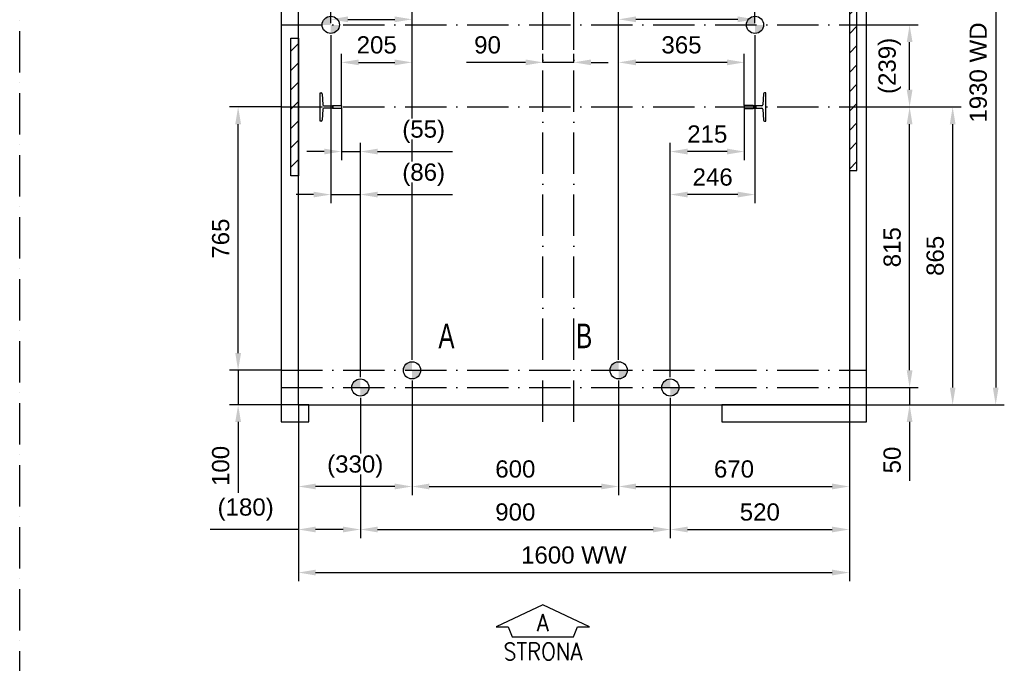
# Model space of a CAD drawing. Header units: millimetres. Extents: x 0 to 16885, y 0 to 7425.
# Tile 3 of 7: x 3781 to 6641, y 3216 to 5086. Entities that reach past the tile are written whole.
import ezdxf
from ezdxf.enums import TextEntityAlignment as Align

# ---------------------------------------------------------------- set-up
doc = ezdxf.new("R2010")
doc.units = ezdxf.units.MM
doc.header["$LTSCALE"] = 10
doc.header["$PDSIZE"] = -3
doc.linetypes.add('ACAD_ISO10W100', pattern=[18, 12, -3, 0, -3])
for name, color, linetype in [('CONT_25', 1, 'Continuous'), ('CONT_35', 2, 'Continuous'), ('CONT_70', 4, 'Continuous'), ('DASHD_25', 1, 'ACAD_ISO10W100'), ('DIM_35', 7, 'Continuous'), ('Guiderails', 30, 'Continuous'), ('HATCH_35', 2, 'Continuous'), ('TEXT_35', 2, 'Continuous')]:
    doc.layers.add(name, color=color, linetype=linetype)
doc.styles.add('Arial', font='arial.ttf')
doc.styles.add('ROMANS', font='romans.shx', dxfattribs={"width": 0.9})
doc.styles.add('Text0.7_Arial', font='arial.ttf', dxfattribs={"width": 0.7})
doc.dimstyles.new('KONE_mm', dxfattribs={"dimscale": 25, "dimtxt": 2, "dimasz": 2, "dimexe": 1, "dimexo": 0, "dimgap": 1, "dimtad": 1, "dimdec": 0, "dimrnd": 0.01, "dimzin": 0, "dimdsep": 46, "dimtxsty": 'Arial', "dimsah": 1, "dimcen": 0, "dimclrd": 256, "dimclre": 256, "dimclrt": 256, "dimadec": 1, "dimazin": 2, "dimtfac": 1, "dimtdec": 0, "dimtmove": 0, "dimatfit": 3, "dimfxl": 1, "dimtolj": 1, "dimtzin": 0, "dimarcsym": 0})

# ---------------------------------------------------------------- blocks, each defined once
blk = doc.blocks.new('*U748')
at = {"layer": 'Guiderails'}
for p, q in [((-647, 41.2), (-644, 41.2)), ((-647, -41.2), (-647, 41.2)), ((-641, 38.4), (-639, 6.3)), ((641, 38.4), (639, 6.3)), ((647, 41.2), (644, 41.2)), ((647, -41.2), (647, 41.2)), ((-636, 3.5), (-611.4, 3.5)), ((-611.4, 3.5), (-610.4, 4.5)), ((-610.4, 4.5), (-586, 4.5)), ((-586, 4.5), (-585, 3.5)), ((-585, 3.5), (-585, -3.5)), ((586, 4.5), (585, 3.5)), ((585, 3.5), (585, -3.5)), ((610.4, 4.5), (586, 4.5)), ((611.4, 3.5), (610.4, 4.5)), ((636, 3.5), (611.4, 3.5)), ((-639, -6.3), (-641, -38.4)), ((-611.4, -3.5), (-636, -3.5)), ((-610.4, -4.5), (-611.4, -3.5)), ((-586, -4.5), (-610.4, -4.5)), ((-585, -3.5), (-586, -4.5)), ((585, -3.5), (586, -4.5)), ((586, -4.5), (610.4, -4.5)), ((610.4, -4.5), (611.4, -3.5)), ((611.4, -3.5), (636, -3.5)), ((639, -6.3), (641, -38.4)), ((-644, -41.2), (-647, -41.2)), ((644, -41.2), (647, -41.2))]:
    blk.add_line(p, q, dxfattribs=at)
for centre, start, end in [((-644, 38.2), 3.5627, 90), ((644, 38.2), 90, 176.4373), ((-636, 6.5), 183.5627, 270), ((636, 6.5), 270, 356.4373), ((-636, -6.5), 90, 176.4373), ((636, -6.5), 3.5627, 90), ((-644, -38.2), 270, 356.4373), ((644, -38.2), 183.5627, 270)]:
    blk.add_arc(centre, 3, start, end, dxfattribs=at)
blk = doc.blocks.new('CheckDot')
at = {"layer": 'CONT_25'}
h = blk.add_hatch(color=256, dxfattribs=at)
edge = h.paths.add_edge_path()
edge.add_arc((0, 0), 1, -90, 0, ccw=False)
edge.add_line((0, -1), (0, 0))
edge.add_line((0, 0), (-1, 0))
edge.add_arc((0, 0), 1, 90, 180, ccw=False)
edge.add_line((0, 1), (0, 0))
edge.add_line((0, 0), (1, 0))
blk.add_circle((0, 0), 1, dxfattribs=at)
blk = doc.blocks.new('SH_Walls0')
at = {"layer": 'HATCH_35'}
h = blk.add_hatch(dxfattribs=at)
h.set_pattern_fill('ANSI31', color=256, scale=12.5)
h.set_pattern_definition([(45, (0, -865), (-28.0633, 28.0633), [])])
h.paths.add_polyline_path([(-710, -200), (-732, -200), (-732, 200), (-710, 200)])
h.paths.add_polyline_path([(890, -185), (912, -185), (912, 815), (890, 815)])
at = {"layer": 'CONT_70'}
for p, q in [((-710, 1065), (890, 1065)), ((-680, 1065), (520, 1065)), ((-710, -865), (890, -865)), ((-680, -865), (520, -865))]:
    blk.add_line(p, q, dxfattribs=at)
for points in [[(-760, -915), (-680, -915), (-680, -865), (-710, -865), (-710, 1065), (-710, 1065), (-710, 1065), (-680, 1065), (-680, 1115)], [(-680, 1115), (-760, 1115), (-760, -915)], [(520, 1115), (520, 1065), (890, 1065), (890, 1065), (890, 1065), (890, -865), (520, -865), (520, -915), (890, -915), (940, -915), (940, 1115), (520, 1115)]]:
    blk.add_lwpolyline(points, dxfattribs=at)
for points in [[(890, -185), (912, -185), (912, 815), (890, 815)], [(-710, -200), (-732, -200), (-732, 200), (-710, 200)]]:
    blk.add_lwpolyline(points, close=True, dxfattribs=at)
at = {"layer": 'DASHD_25'}
for p, q in [((0, -915), (0, 1115)), ((90, -915), (90, 1115)), ((-760, 0), (940, 0))]:
    blk.add_line(p, q, dxfattribs=at)
blk = doc.blocks.new('SideA_Arrow_A3')
at = {"layer": 'CONT_25'}
blk.add_lwpolyline([(-5.43, -2.55), (-4.02, -2.55), (-3.57, -3.71), (3.57, -3.71), (4.02, -2.55), (5.43, -2.55), (0, 0)], close=True, dxfattribs=at)
at = {"layer": 'CONT_35', "style": 'ROMANS', "width": 0.9}
for tag, p in [('#', (0, -2.07)), ('?', (0, -5.43))]:
    blk.add_attdef(tag, text='', height=2, dxfattribs=at).set_placement(p, align=Align.MIDDLE)
blk = doc.blocks.new('*D897')
at = {"layer": 'Defpoints', "color": 0, "transparency": 16777216}
for p in [(5300.6, 4961.8), (5300.6, 4961.8), (5390.6, 4961.8)]:
    blk.add_point(p, dxfattribs=at)
at = {"layer": 'DIM_35', "lineweight": -2, "transparency": 16777216}
for p, q in [((5300.6, 4961.8), (5300.6, 4986.8)), ((5390.6, 4961.8), (5390.6, 4986.8)), ((5250.6, 4961.8), (5079.2, 4961.8)), ((5390.6, 4961.8), (5300.6, 4961.8)), ((5440.6, 4961.8), (5490.6, 4961.8))]:
    blk.add_line(p, q, dxfattribs=at)
at = {"layer": 'DIM_35', "transparency": 16777216}
for points in [[(5250.6, 4970.2), (5250.6, 4953.5), (5300.6, 4961.8)], [(5440.6, 4970.2), (5440.6, 4953.5), (5390.6, 4961.8)]]:
    blk.add_solid(points, dxfattribs=at)
at = {"layer": 'DIM_35', "transparency": 16777216, "insert": (5139.9, 5012.4), "char_height": 50, "attachment_point": 5, "style": 'Arial', "bg_fill": 3, "box_fill_scale": 1.1, "bg_fill_color": 256, "bg_fill_true_color": 13158600, "bg_fill_transparency": 0}
blk.add_mtext('\\A1;90', dxfattribs=at)
blk = doc.blocks.new('_DotSmall')
at = {"color": 0, "linetype": 'ByBlock', "const_width": 0.5}
blk.add_lwpolyline([(-0.0625, 0, 1), (0.0625, 0, 1)], format="xyb", close=True, dxfattribs=at)
blk = doc.blocks.new('*D898')
at = {"layer": 'Defpoints', "color": 0, "transparency": 16777216}
for p in [(5520.6, 5086.8), (5916.6, 5075.3), (5520.6, 4097.3)]:
    blk.add_point(p, dxfattribs=at)
at = {"layer": 'DIM_35', "lineweight": -2, "transparency": 16777216}
for p, q in [((5520.6, 4097.3), (5520.6, 5111.8)), ((5916.6, 5075.3), (5916.6, 5111.8)), ((5866.6, 5086.8), (5570.6, 5086.8))]:
    blk.add_line(p, q, dxfattribs=at)
at = {"layer": 'DIM_35', "transparency": 16777216}
for points in [[(5570.6, 5095.2), (5570.6, 5078.5), (5520.6, 5086.8)], [(5866.6, 5095.2), (5866.6, 5078.5), (5916.6, 5086.8)]]:
    blk.add_solid(points, dxfattribs=at)
at = {"layer": 'DIM_35', "transparency": 16777216, "insert": (5718.6, 5137.4), "char_height": 50, "attachment_point": 5, "style": 'Arial', "bg_fill": 3, "box_fill_scale": 1.1, "bg_fill_color": 256, "bg_fill_true_color": 13158600, "bg_fill_transparency": 0}
blk.add_mtext('\\A1;396', dxfattribs=at)
blk = doc.blocks.new('*D899')
at = {"layer": 'Defpoints', "color": 0, "transparency": 16777216}
for p in [(4684.6, 5075.3), (4920.6, 5086.8), (4920.6, 4097.3)]:
    blk.add_point(p, dxfattribs=at)
at = {"layer": 'DIM_35', "lineweight": -2, "transparency": 16777216}
for p, q in [((4684.6, 5075.3), (4684.6, 5111.8)), ((4920.6, 4097.3), (4920.6, 5111.8)), ((4734.6, 5086.8), (4870.6, 5086.8))]:
    blk.add_line(p, q, dxfattribs=at)
at = {"layer": 'DIM_35', "transparency": 16777216}
for points in [[(4734.6, 5095.2), (4734.6, 5078.5), (4684.6, 5086.8)], [(4870.6, 5095.2), (4870.6, 5078.5), (4920.6, 5086.8)]]:
    blk.add_solid(points, dxfattribs=at)
at = {"layer": 'DIM_35', "transparency": 16777216, "insert": (4802.6, 5137.4), "char_height": 50, "attachment_point": 5, "style": 'Arial', "bg_fill": 3, "box_fill_scale": 1.1, "bg_fill_color": 256, "bg_fill_true_color": 13158600, "bg_fill_transparency": 0}
blk.add_mtext('\\A1;236', dxfattribs=at)
blk = doc.blocks.new('*D900')
at = {"layer": 'Defpoints', "color": 0, "transparency": 16777216}
for p in [(5520.6, 4961.8), (5885.6, 4836.8), (5520.6, 4097.3)]:
    blk.add_point(p, dxfattribs=at)
at = {"layer": 'DIM_35', "lineweight": -2, "transparency": 16777216}
for p, q in [((5520.6, 4097.3), (5520.6, 4986.8)), ((5885.6, 4836.8), (5885.6, 4986.8)), ((5835.6, 4961.8), (5570.6, 4961.8))]:
    blk.add_line(p, q, dxfattribs=at)
at = {"layer": 'DIM_35', "transparency": 16777216}
for points in [[(5570.6, 4970.2), (5570.6, 4953.5), (5520.6, 4961.8)], [(5835.6, 4970.2), (5835.6, 4953.5), (5885.6, 4961.8)]]:
    blk.add_solid(points, dxfattribs=at)
at = {"layer": 'DIM_35', "transparency": 16777216, "insert": (5703.1, 5012.4), "char_height": 50, "attachment_point": 5, "style": 'Arial', "bg_fill": 3, "box_fill_scale": 1.1, "bg_fill_color": 256, "bg_fill_true_color": 13158600, "bg_fill_transparency": 0}
blk.add_mtext('\\A1;365', dxfattribs=at)
blk = doc.blocks.new('*D901')
at = {"layer": 'Defpoints', "color": 0, "transparency": 16777216}
for p in [(4920.6, 4961.8), (4715.6, 4836.8), (4920.6, 4097.3)]:
    blk.add_point(p, dxfattribs=at)
at = {"layer": 'DIM_35', "lineweight": -2, "transparency": 16777216}
for p, q in [((4715.6, 4836.8), (4715.6, 4986.8)), ((4920.6, 4097.3), (4920.6, 4986.8)), ((4765.6, 4961.8), (4870.6, 4961.8))]:
    blk.add_line(p, q, dxfattribs=at)
at = {"layer": 'DIM_35', "transparency": 16777216}
for points in [[(4765.6, 4970.2), (4765.6, 4953.5), (4715.6, 4961.8)], [(4870.6, 4970.2), (4870.6, 4953.5), (4920.6, 4961.8)]]:
    blk.add_solid(points, dxfattribs=at)
at = {"layer": 'DIM_35', "transparency": 16777216, "insert": (4818.1, 5012.4), "char_height": 50, "attachment_point": 5, "style": 'Arial', "bg_fill": 3, "box_fill_scale": 1.1, "bg_fill_color": 256, "bg_fill_true_color": 13158600, "bg_fill_transparency": 0}
blk.add_mtext('\\A1;205', dxfattribs=at)
blk = doc.blocks.new('*D902')
at = {"layer": 'Defpoints', "color": 0, "transparency": 16777216}
for p in [(5916.6, 5040.8), (5670.6, 4577.8), (5670.6, 4047.3)]:
    blk.add_point(p, dxfattribs=at)
at = {"layer": 'DIM_35', "lineweight": -2, "transparency": 16777216}
for p, q in [((5916.6, 5040.8), (5916.6, 4552.8)), ((5670.6, 4047.3), (5670.6, 4602.8)), ((5866.6, 4577.8), (5720.6, 4577.8))]:
    blk.add_line(p, q, dxfattribs=at)
at = {"layer": 'DIM_35', "transparency": 16777216}
for points in [[(5720.6, 4586.2), (5720.6, 4569.5), (5670.6, 4577.8)], [(5866.6, 4586.2), (5866.6, 4569.5), (5916.6, 4577.8)]]:
    blk.add_solid(points, dxfattribs=at)
at = {"layer": 'DIM_35', "transparency": 16777216, "insert": (5793.6, 4628.4), "char_height": 50, "attachment_point": 5, "style": 'Arial', "bg_fill": 3, "box_fill_scale": 1.1, "bg_fill_color": 256, "bg_fill_true_color": 13158600, "bg_fill_transparency": 0}
blk.add_mtext('\\A1;246', dxfattribs=at)
blk = doc.blocks.new('*D903')
at = {"layer": 'Defpoints', "color": 0, "transparency": 16777216}
for p in [(4684.6, 5040.8), (4770.6, 4577.8), (4770.6, 4047.3)]:
    blk.add_point(p, dxfattribs=at)
at = {"layer": 'DIM_35', "lineweight": -2, "transparency": 16777216}
for p, q in [((4684.6, 5040.8), (4684.6, 4552.8)), ((4634.6, 4577.8), (4584.6, 4577.8)), ((4684.6, 4577.8), (4770.6, 4577.8)), ((4770.6, 4047.3), (4770.6, 4602.8)), ((4820.6, 4577.8), (5038.1, 4577.8))]:
    blk.add_line(p, q, dxfattribs=at)
at = {"layer": 'DIM_35', "transparency": 16777216}
for points in [[(4634.6, 4586.2), (4634.6, 4569.5), (4684.6, 4577.8)], [(4820.6, 4586.2), (4820.6, 4569.5), (4770.6, 4577.8)]]:
    blk.add_solid(points, dxfattribs=at)
at = {"layer": 'DIM_35', "transparency": 16777216, "insert": (4954.4, 4635.6), "char_height": 50, "attachment_point": 5, "style": 'Arial', "bg_fill": 3, "box_fill_scale": 1.1, "bg_fill_color": 256, "bg_fill_true_color": 13158600, "bg_fill_transparency": 0}
blk.add_mtext('\\A1;(86)', dxfattribs=at)
blk = doc.blocks.new('*D904')
at = {"layer": 'Defpoints', "color": 0, "transparency": 16777216}
for p in [(5885.6, 4827.8), (5670.6, 4702.8), (5670.6, 4047.3)]:
    blk.add_point(p, dxfattribs=at)
at = {"layer": 'DIM_35', "lineweight": -2, "transparency": 16777216}
for p, q in [((5885.6, 4827.8), (5885.6, 4677.8)), ((5670.6, 4047.3), (5670.6, 4727.8)), ((5835.6, 4702.8), (5720.6, 4702.8))]:
    blk.add_line(p, q, dxfattribs=at)
at = {"layer": 'DIM_35', "transparency": 16777216}
for points in [[(5720.6, 4711.2), (5720.6, 4694.5), (5670.6, 4702.8)], [(5835.6, 4711.2), (5835.6, 4694.5), (5885.6, 4702.8)]]:
    blk.add_solid(points, dxfattribs=at)
at = {"layer": 'DIM_35', "transparency": 16777216, "insert": (5778.1, 4753.4), "char_height": 50, "attachment_point": 5, "style": 'Arial', "bg_fill": 3, "box_fill_scale": 1.1, "bg_fill_color": 256, "bg_fill_true_color": 13158600, "bg_fill_transparency": 0}
blk.add_mtext('\\A1;215', dxfattribs=at)
blk = doc.blocks.new('*D905')
at = {"layer": 'Defpoints', "color": 0, "transparency": 16777216}
for p in [(4715.6, 4827.8), (4770.6, 4702.8), (4770.6, 4047.3)]:
    blk.add_point(p, dxfattribs=at)
at = {"layer": 'DIM_35', "lineweight": -2, "transparency": 16777216}
for p, q in [((4715.6, 4827.8), (4715.6, 4677.8)), ((4770.6, 4047.3), (4770.6, 4727.8)), ((4665.6, 4702.8), (4615.6, 4702.8)), ((4715.6, 4702.8), (4770.6, 4702.8)), ((4820.6, 4702.8), (5038.1, 4702.8))]:
    blk.add_line(p, q, dxfattribs=at)
at = {"layer": 'DIM_35', "transparency": 16777216}
for points in [[(4665.6, 4711.2), (4665.6, 4694.5), (4715.6, 4702.8)], [(4820.6, 4711.2), (4820.6, 4694.5), (4770.6, 4702.8)]]:
    blk.add_solid(points, dxfattribs=at)
at = {"layer": 'DIM_35', "transparency": 16777216, "insert": (4954.4, 4760.6), "char_height": 50, "attachment_point": 5, "style": 'Arial', "bg_fill": 3, "box_fill_scale": 1.1, "bg_fill_color": 256, "bg_fill_true_color": 13158600, "bg_fill_transparency": 0}
blk.add_mtext('\\A1;(55)', dxfattribs=at)
blk = doc.blocks.new('*D907')
at = {"layer": 'Defpoints', "color": 0, "transparency": 16777216}
for p in [(4415.6, 4832.3), (4540.6, 4832.3), (4540.6, 4067.3)]:
    blk.add_point(p, dxfattribs=at)
at = {"layer": 'DIM_35', "lineweight": -2, "transparency": 16777216}
for p, q in [((4540.6, 4832.3), (4390.6, 4832.3)), ((4415.6, 4117.3), (4415.6, 4782.3)), ((4540.6, 4067.3), (4390.6, 4067.3))]:
    blk.add_line(p, q, dxfattribs=at)
at = {"layer": 'DIM_35', "transparency": 16777216}
for points in [[(4407.3, 4782.3), (4424, 4782.3), (4415.6, 4832.3)], [(4407.3, 4117.3), (4424, 4117.3), (4415.6, 4067.3)]]:
    blk.add_solid(points, dxfattribs=at)
at = {"layer": 'DIM_35', "transparency": 16777216, "insert": (4365.1, 4449.8), "char_height": 50, "attachment_point": 5, "rotation": 90, "style": 'Arial', "bg_fill": 3, "box_fill_scale": 1.1, "bg_fill_color": 256, "bg_fill_true_color": 13158600, "bg_fill_transparency": 0}
blk.add_mtext('\\A1;765', dxfattribs=at)
blk = doc.blocks.new('*D908')
at = {"layer": 'Defpoints', "color": 0, "transparency": 16777216}
for p in [(4540.6, 4067.3), (4415.6, 3967.3), (4590.6, 3967.3)]:
    blk.add_point(p, dxfattribs=at)
at = {"layer": 'DIM_35', "lineweight": -2, "transparency": 16777216}
for p, q in [((4415.6, 4117.3), (4415.6, 4167.3)), ((4540.6, 4067.3), (4390.6, 4067.3)), ((4415.6, 4067.3), (4415.6, 3967.3)), ((4590.6, 3967.3), (4390.6, 3967.3)), ((4415.6, 3917.3), (4415.6, 3711.7))]:
    blk.add_line(p, q, dxfattribs=at)
at = {"layer": 'DIM_35', "transparency": 16777216}
for points in [[(4407.3, 4117.3), (4424, 4117.3), (4415.6, 4067.3)], [(4407.3, 3917.3), (4424, 3917.3), (4415.6, 3967.3)]]:
    blk.add_solid(points, dxfattribs=at)
at = {"layer": 'DIM_35', "transparency": 16777216, "insert": (4365.1, 3789.5), "char_height": 50, "attachment_point": 5, "rotation": 90, "style": 'Arial', "bg_fill": 3, "box_fill_scale": 1.1, "bg_fill_color": 256, "bg_fill_true_color": 13158600, "bg_fill_transparency": 0}
blk.add_mtext('\\A1;100', dxfattribs=at)
blk = doc.blocks.new('*D909')
at = {"layer": 'Defpoints', "color": 0, "transparency": 16777216}
for p in [(6190.6, 5897.3), (6190.6, 3967.3), (6615.6, 3967.3)]:
    blk.add_point(p, dxfattribs=at)
at = {"layer": 'DIM_35', "lineweight": -2, "transparency": 16777216}
for p, q in [((6190.6, 5897.3), (6640.6, 5897.3)), ((6615.6, 5847.3), (6615.6, 4017.3)), ((6190.6, 3967.3), (6640.6, 3967.3))]:
    blk.add_line(p, q, dxfattribs=at)
at = {"layer": 'DIM_35', "transparency": 16777216}
for points in [[(6607.3, 5847.3), (6624, 5847.3), (6615.6, 5897.3)], [(6607.3, 4017.3), (6624, 4017.3), (6615.6, 3967.3)]]:
    blk.add_solid(points, dxfattribs=at)
at = {"layer": 'DIM_35', "transparency": 16777216, "insert": (6565.1, 4932.3), "char_height": 50, "attachment_point": 5, "rotation": 90, "style": 'Arial', "bg_fill": 3, "box_fill_scale": 1.1, "bg_fill_color": 256, "bg_fill_true_color": 13158600, "bg_fill_transparency": 0}
blk.add_mtext('\\A1;1930 WD', dxfattribs=at)
blk = doc.blocks.new('*D910')
at = {"layer": 'Defpoints', "color": 0, "transparency": 16777216}
for p in [(6240.6, 4832.3), (6190.6, 3967.3), (6490.6, 3967.3)]:
    blk.add_point(p, dxfattribs=at)
at = {"layer": 'DIM_35', "lineweight": -2, "transparency": 16777216}
for p, q in [((6240.6, 4832.3), (6515.6, 4832.3)), ((6490.6, 4782.3), (6490.6, 4017.3)), ((6190.6, 3967.3), (6515.6, 3967.3))]:
    blk.add_line(p, q, dxfattribs=at)
at = {"layer": 'DIM_35', "transparency": 16777216}
for points in [[(6482.3, 4782.3), (6499, 4782.3), (6490.6, 4832.3)], [(6482.3, 4017.3), (6499, 4017.3), (6490.6, 3967.3)]]:
    blk.add_solid(points, dxfattribs=at)
at = {"layer": 'DIM_35', "transparency": 16777216, "insert": (6440.1, 4399.8), "char_height": 50, "attachment_point": 5, "rotation": 90, "style": 'Arial', "bg_fill": 3, "box_fill_scale": 1.1, "bg_fill_color": 256, "bg_fill_true_color": 13158600, "bg_fill_transparency": 0}
blk.add_mtext('\\A1;865', dxfattribs=at)
blk = doc.blocks.new('*D911')
at = {"layer": 'Defpoints', "color": 0, "transparency": 16777216}
for p in [(6240.6, 5070.8), (6365.6, 5070.8), (6240.6, 4832.3)]:
    blk.add_point(p, dxfattribs=at)
at = {"layer": 'DIM_35', "lineweight": -2, "transparency": 16777216}
for p, q in [((6240.6, 5070.8), (6390.6, 5070.8)), ((6365.6, 4882.3), (6365.6, 5020.8)), ((6240.6, 4832.3), (6390.6, 4832.3))]:
    blk.add_line(p, q, dxfattribs=at)
at = {"layer": 'DIM_35', "transparency": 16777216}
for points in [[(6357.3, 5020.8), (6374, 5020.8), (6365.6, 5070.8)], [(6357.3, 4882.3), (6374, 4882.3), (6365.6, 4832.3)]]:
    blk.add_solid(points, dxfattribs=at)
at = {"layer": 'DIM_35', "transparency": 16777216, "insert": (6307.8, 4951.6), "char_height": 50, "attachment_point": 5, "rotation": 90, "style": 'Arial', "bg_fill": 3, "box_fill_scale": 1.1, "bg_fill_color": 256, "bg_fill_true_color": 13158600, "bg_fill_transparency": 0}
blk.add_mtext('\\A1;(239)', dxfattribs=at)
blk = doc.blocks.new('*D912')
at = {"layer": 'Defpoints', "color": 0, "transparency": 16777216}
for p in [(6240.6, 4832.3), (6365.6, 4832.3), (6240.6, 4017.3)]:
    blk.add_point(p, dxfattribs=at)
at = {"layer": 'DIM_35', "lineweight": -2, "transparency": 16777216}
for p, q in [((6240.6, 4832.3), (6390.6, 4832.3)), ((6365.6, 4067.3), (6365.6, 4782.3)), ((6240.6, 4017.3), (6390.6, 4017.3))]:
    blk.add_line(p, q, dxfattribs=at)
at = {"layer": 'DIM_35', "transparency": 16777216}
for points in [[(6357.3, 4782.3), (6374, 4782.3), (6365.6, 4832.3)], [(6357.3, 4067.3), (6374, 4067.3), (6365.6, 4017.3)]]:
    blk.add_solid(points, dxfattribs=at)
at = {"layer": 'DIM_35', "transparency": 16777216, "insert": (6315.1, 4424.8), "char_height": 50, "attachment_point": 5, "rotation": 90, "style": 'Arial', "bg_fill": 3, "box_fill_scale": 1.1, "bg_fill_color": 256, "bg_fill_true_color": 13158600, "bg_fill_transparency": 0}
blk.add_mtext('\\A1;815', dxfattribs=at)
blk = doc.blocks.new('*D914')
at = {"layer": 'Defpoints', "color": 0, "transparency": 16777216}
for p in [(6240.6, 4017.3), (6190.6, 3967.3), (6365.6, 3967.3)]:
    blk.add_point(p, dxfattribs=at)
at = {"layer": 'DIM_35', "lineweight": -2, "transparency": 16777216}
for p, q in [((6365.6, 4067.3), (6365.6, 4117.3)), ((6240.6, 4017.3), (6390.6, 4017.3)), ((6365.6, 4017.3), (6365.6, 3967.3)), ((6190.6, 3967.3), (6390.6, 3967.3)), ((6365.6, 3917.3), (6365.6, 3745.9))]:
    blk.add_line(p, q, dxfattribs=at)
at = {"layer": 'DIM_35', "transparency": 16777216}
for points in [[(6357.3, 4067.3), (6374, 4067.3), (6365.6, 4017.3)], [(6357.3, 3917.3), (6374, 3917.3), (6365.6, 3967.3)]]:
    blk.add_solid(points, dxfattribs=at)
at = {"layer": 'DIM_35', "transparency": 16777216, "insert": (6315.1, 3806.6), "char_height": 50, "attachment_point": 5, "rotation": 90, "style": 'Arial', "bg_fill": 3, "box_fill_scale": 1.1, "bg_fill_color": 256, "bg_fill_true_color": 13158600, "bg_fill_transparency": 0}
blk.add_mtext('\\A1;50', dxfattribs=at)
blk = doc.blocks.new('*D915')
at = {"layer": 'Defpoints', "color": 0, "transparency": 16777216}
for p in [(4590.6, 3967.3), (6190.6, 3967.3), (6190.6, 3479.8)]:
    blk.add_point(p, dxfattribs=at)
at = {"layer": 'DIM_35', "lineweight": -2, "transparency": 16777216}
for p, q in [((4590.6, 3967.3), (4590.6, 3454.8)), ((6190.6, 3967.3), (6190.6, 3454.8)), ((4640.6, 3479.8), (6140.6, 3479.8))]:
    blk.add_line(p, q, dxfattribs=at)
at = {"layer": 'DIM_35', "transparency": 16777216}
for points in [[(4640.6, 3488.2), (4640.6, 3471.5), (4590.6, 3479.8)], [(6140.6, 3488.2), (6140.6, 3471.5), (6190.6, 3479.8)]]:
    blk.add_solid(points, dxfattribs=at)
at = {"layer": 'DIM_35', "transparency": 16777216, "insert": (5390.6, 3530.4), "char_height": 50, "attachment_point": 5, "style": 'Arial', "bg_fill": 3, "box_fill_scale": 1.1, "bg_fill_color": 256, "bg_fill_true_color": 13158600, "bg_fill_transparency": 0}
blk.add_mtext('\\A1;1600 WW', dxfattribs=at)
blk = doc.blocks.new('*D916')
at = {"layer": 'Defpoints', "color": 0, "transparency": 16777216}
for p in [(5670.6, 3987.3), (6190.6, 3967.3), (6190.6, 3604.8)]:
    blk.add_point(p, dxfattribs=at)
at = {"layer": 'DIM_35', "lineweight": -2, "transparency": 16777216}
for p, q in [((5670.6, 3987.3), (5670.6, 3579.8)), ((6190.6, 3967.3), (6190.6, 3579.8)), ((5720.6, 3604.8), (6140.6, 3604.8))]:
    blk.add_line(p, q, dxfattribs=at)
at = {"layer": 'DIM_35', "transparency": 16777216}
for points in [[(5720.6, 3613.2), (5720.6, 3596.5), (5670.6, 3604.8)], [(6140.6, 3613.2), (6140.6, 3596.5), (6190.6, 3604.8)]]:
    blk.add_solid(points, dxfattribs=at)
at = {"layer": 'DIM_35', "transparency": 16777216, "insert": (5930.6, 3655.4), "char_height": 50, "attachment_point": 5, "style": 'Arial', "bg_fill": 3, "box_fill_scale": 1.1, "bg_fill_color": 256, "bg_fill_true_color": 13158600, "bg_fill_transparency": 0}
blk.add_mtext('\\A1;520', dxfattribs=at)
blk = doc.blocks.new('*D917')
at = {"layer": 'Defpoints', "color": 0, "transparency": 16777216}
for p in [(4770.6, 3987.3), (5670.6, 3987.3), (5670.6, 3604.8)]:
    blk.add_point(p, dxfattribs=at)
at = {"layer": 'DIM_35', "lineweight": -2, "transparency": 16777216}
for p, q in [((4770.6, 3987.3), (4770.6, 3579.8)), ((5670.6, 3987.3), (5670.6, 3579.8)), ((4820.6, 3604.8), (5620.6, 3604.8))]:
    blk.add_line(p, q, dxfattribs=at)
at = {"layer": 'DIM_35', "transparency": 16777216}
for points in [[(4820.6, 3613.2), (4820.6, 3596.5), (4770.6, 3604.8)], [(5620.6, 3613.2), (5620.6, 3596.5), (5670.6, 3604.8)]]:
    blk.add_solid(points, dxfattribs=at)
at = {"layer": 'DIM_35', "transparency": 16777216, "insert": (5220.6, 3655.4), "char_height": 50, "attachment_point": 5, "style": 'Arial', "bg_fill": 3, "box_fill_scale": 1.1, "bg_fill_color": 256, "bg_fill_true_color": 13158600, "bg_fill_transparency": 0}
blk.add_mtext('\\A1;900', dxfattribs=at)
blk = doc.blocks.new('*D918')
at = {"layer": 'Defpoints', "color": 0, "transparency": 16777216}
for p in [(4770.6, 3987.3), (4590.6, 3967.3), (4590.6, 3604.8)]:
    blk.add_point(p, dxfattribs=at)
at = {"layer": 'DIM_35', "lineweight": -2, "transparency": 16777216}
for p, q in [((4770.6, 3987.3), (4770.6, 3579.8)), ((4590.6, 3967.3), (4590.6, 3579.8)), ((4590.6, 3604.8), (4334.3, 3604.8)), ((4720.6, 3604.8), (4640.6, 3604.8))]:
    blk.add_line(p, q, dxfattribs=at)
at = {"layer": 'DIM_35', "transparency": 16777216}
for points in [[(4640.6, 3613.2), (4640.6, 3596.5), (4590.6, 3604.8)], [(4720.6, 3613.2), (4720.6, 3596.5), (4770.6, 3604.8)]]:
    blk.add_solid(points, dxfattribs=at)
at = {"layer": 'DIM_35', "transparency": 16777216, "insert": (4437.5, 3662.6), "char_height": 50, "attachment_point": 5, "style": 'Arial', "bg_fill": 3, "box_fill_scale": 1.1, "bg_fill_color": 256, "bg_fill_true_color": 13158600, "bg_fill_transparency": 0}
blk.add_mtext('\\A1;(180)', dxfattribs=at)
blk = doc.blocks.new('*D919')
at = {"layer": 'Defpoints', "color": 0, "transparency": 16777216}
for p in [(5520.6, 4037.3), (6190.6, 3967.3), (6190.6, 3729.8)]:
    blk.add_point(p, dxfattribs=at)
at = {"layer": 'DIM_35', "lineweight": -2, "transparency": 16777216}
for p, q in [((5520.6, 4037.3), (5520.6, 3704.8)), ((6190.6, 3967.3), (6190.6, 3704.8)), ((5570.6, 3729.8), (6140.6, 3729.8))]:
    blk.add_line(p, q, dxfattribs=at)
at = {"layer": 'DIM_35', "transparency": 16777216}
for points in [[(5570.6, 3738.2), (5570.6, 3721.5), (5520.6, 3729.8)], [(6140.6, 3738.2), (6140.6, 3721.5), (6190.6, 3729.8)]]:
    blk.add_solid(points, dxfattribs=at)
at = {"layer": 'DIM_35', "transparency": 16777216, "insert": (5855.6, 3780.4), "char_height": 50, "attachment_point": 5, "style": 'Arial', "bg_fill": 3, "box_fill_scale": 1.1, "bg_fill_color": 256, "bg_fill_true_color": 13158600, "bg_fill_transparency": 0}
blk.add_mtext('\\A1;670', dxfattribs=at)
blk = doc.blocks.new('*D920')
at = {"layer": 'Defpoints', "color": 0, "transparency": 16777216}
for p in [(4920.6, 4037.3), (5520.6, 4037.3), (5520.6, 3729.8)]:
    blk.add_point(p, dxfattribs=at)
at = {"layer": 'DIM_35', "lineweight": -2, "transparency": 16777216}
for p, q in [((4920.6, 4037.3), (4920.6, 3704.8)), ((5520.6, 4037.3), (5520.6, 3704.8)), ((4970.6, 3729.8), (5470.6, 3729.8))]:
    blk.add_line(p, q, dxfattribs=at)
at = {"layer": 'DIM_35', "transparency": 16777216}
for points in [[(4970.6, 3738.2), (4970.6, 3721.5), (4920.6, 3729.8)], [(5470.6, 3738.2), (5470.6, 3721.5), (5520.6, 3729.8)]]:
    blk.add_solid(points, dxfattribs=at)
at = {"layer": 'DIM_35', "transparency": 16777216, "insert": (5220.6, 3780.4), "char_height": 50, "attachment_point": 5, "style": 'Arial', "bg_fill": 3, "box_fill_scale": 1.1, "bg_fill_color": 256, "bg_fill_true_color": 13158600, "bg_fill_transparency": 0}
blk.add_mtext('\\A1;600', dxfattribs=at)
blk = doc.blocks.new('*D921')
at = {"layer": 'Defpoints', "color": 0, "transparency": 16777216}
for p in [(4920.6, 4037.3), (4590.6, 3967.3), (4590.6, 3729.8)]:
    blk.add_point(p, dxfattribs=at)
at = {"layer": 'DIM_35', "lineweight": -2, "transparency": 16777216}
for p, q in [((4920.6, 4037.3), (4920.6, 3704.8)), ((4590.6, 3967.3), (4590.6, 3704.8)), ((4870.6, 3729.8), (4640.6, 3729.8))]:
    blk.add_line(p, q, dxfattribs=at)
at = {"layer": 'DIM_35', "transparency": 16777216}
for points in [[(4640.6, 3738.2), (4640.6, 3721.5), (4590.6, 3729.8)], [(4870.6, 3738.2), (4870.6, 3721.5), (4920.6, 3729.8)]]:
    blk.add_solid(points, dxfattribs=at)
at = {"layer": 'DIM_35', "transparency": 16777216, "insert": (4755.6, 3787.6), "char_height": 50, "attachment_point": 5, "style": 'Arial', "bg_fill": 3, "box_fill_scale": 1.1, "bg_fill_color": 256, "bg_fill_true_color": 13158600, "bg_fill_transparency": 0}
blk.add_mtext('\\A1;(330)', dxfattribs=at)
blk = doc.blocks.new('T-0008158422_LaserGuidesPlan_0')
at = {"layer": 'DASHD_25'}
for points in [[(-760, 1880), (940, 1880)], [(-760, 1830), (940, 1830)], [(-760, 1103.5), (940, 1103.5)], [(-760, 100), (940, 100)], [(-760, 50), (940, 50)]]:
    blk.add_lwpolyline(points, dxfattribs=at)
at = {"xscale": 25, "yscale": 25, "zscale": 25}
for p in [(-530, 1880), (370, 1880), (-380, 1830), (220, 1830), (-616, 1103.5), (616, 1103.5), (-380, 100), (220, 100), (-530, 50), (370, 50)]:
    blk.add_blockref('CheckDot', p, dxfattribs=at)
blk.add_blockref('*U748', (0, 865))
at = {"layer": 'TEXT_35', "style": 'Text0.7_Arial', "width": 0.7}
for s, p in [('A', (-260, 1710)), ('B', (100, 1710)), ('A', (-280, 200)), ('B', (120, 200))]:
    blk.add_text(s, height=71.43, dxfattribs=at).set_placement(p, align=Align.MIDDLE_CENTER)
at = {"layer": 'TEXT_35', "char_height": 50, "style": 'Arial'}
for s, insert, attachment_point in [('\\A1;OŚ KABINY', (-218.75, 2542.5), 6), ('\\A1;OŚ SZYBU', (308.75, 2542.5), 4)]:
    blk.add_mtext(s, dxfattribs=dict(at, insert=insert, attachment_point=attachment_point))
at = {"layer": 'TEXT_35', "annotation_type": 0, "has_hookline": 1}
for points, hookline_direction, text_width in [([(0, 1930), (-143.75, 2542.5), (-193.75, 2542.5)], 1, 372.61), ([(90, 1930), (233.75, 2542.5), (283.75, 2542.5)], 0, 344.2)]:
    blk.add_leader(points, dimstyle='KONE_mm', override={"dimtad": 0, "dimldrblk": 'DotSmall'}, dxfattribs=dict(at, hookline_direction=hookline_direction, text_width=text_width))

msp = doc.modelspace()

# ---------------------------------------------------------------- linework, layer by layer
at = {"layer": 'CONT_70'}
msp.add_line((4590.6, 3967.3), (6190.6, 3967.3), dxfattribs=at)
at = {"layer": 'DASHD_25'}
for p, q in [((3781.2, 250), (3781.2, 7112.5)), ((5300.6, 3917.3), (5300.6, 5947.3)), ((5390.6, 3917.3), (5390.6, 5947.3)), ((4540.6, 4832.3), (6240.6, 4832.3))]:
    msp.add_line(p, q, dxfattribs=at)

# ---------------------------------------------------------------- block references
for name, p in [('T-0008158422_LaserGuidesPlan_0', (5300.6, 3967.3)), ('SH_Walls0', (5300.6, 4832.3))]:
    msp.add_blockref(name, p)
at = {"xscale": 25, "yscale": 25, "zscale": 25}
msp.add_blockref('SideA_Arrow_A3', (5300.6, 3386.1), dxfattribs=at).add_auto_attribs({'?': 'STRONA', '#': 'A'})

# ---------------------------------------------------------------- next in the draw order: dimensions: what is measured, and where the dimension line sits
at = {"layer": 'DIM_35'}
dim = msp.add_linear_dim(base=(6615.6, 3967.3), p1=(6190.6, 5897.3), p2=(6190.6, 3967.3), angle=90, text='<> WD', dimstyle='KONE_mm', override={"dimldrblk": 'DotSmall', "dimtfill": 1}, dxfattribs=at)
dim.commit()
dim.dimension.update_dxf_attribs({"geometry": '*D909', "text_midpoint": (6565.1, 4932.3)})
for base, p1, p2, picture, middle in [((4920.6, 5086.8), (4684.6, 5075.3), (4920.6, 4097.3), '*D899', (4802.6, 5137.4)), ((5520.6, 5086.8), (5916.6, 5075.3), (5520.6, 4097.3), '*D898', (5718.6, 5137.4)), ((5300.6, 4961.8), (5390.6, 4961.8), (5300.6, 4961.8), '*D897', (5139.9, 5012.4))]:
    dim = msp.add_linear_dim(base=base, p1=p1, p2=p2, dimstyle='KONE_mm', override={"dimldrblk": 'DotSmall', "dimtfill": 1}, dxfattribs=at)
    dim.commit()
    dim.dimension.update_dxf_attribs({"geometry": picture, "text_midpoint": middle})
dim = msp.add_linear_dim(base=(4415.6, 4832.3), p1=(4540.6, 4067.3), p2=(4540.6, 4832.3), angle=90, dimstyle='KONE_mm', override={"dimldrblk": 'DotSmall', "dimtfill": 1}, dxfattribs=at)
dim.commit()
dim.dimension.update_dxf_attribs({"geometry": '*D907', "text_midpoint": (4365.1, 4449.8)})

# ---------------------------------------------------------------- next in the draw order: dimensions: what is measured, and where the dimension line sits
for base, p1, p2, picture, middle in [((4920.6, 4961.8), (4715.6, 4836.8), (4920.6, 4097.3), '*D901', (4818.1, 5012.4)), ((5520.6, 4961.8), (5885.6, 4836.8), (5520.6, 4097.3), '*D900', (5703.1, 5012.4))]:
    dim = msp.add_linear_dim(base=base, p1=p1, p2=p2, dimstyle='KONE_mm', override={"dimldrblk": 'DotSmall', "dimtfill": 1}, dxfattribs=at)
    dim.commit()
    dim.dimension.update_dxf_attribs({"geometry": picture, "text_midpoint": middle})
dim = msp.add_linear_dim(base=(6490.6, 3967.3), p1=(6240.6, 4832.3), p2=(6190.6, 3967.3), angle=90, dimstyle='KONE_mm', override={"dimldrblk": 'DotSmall', "dimtfill": 1}, dxfattribs=at)
dim.commit()
dim.dimension.update_dxf_attribs({"geometry": '*D910', "text_midpoint": (6440.1, 4399.8)})

# ---------------------------------------------------------------- next in the draw order: dimensions: what is measured, and where the dimension line sits
dim = msp.add_linear_dim(base=(6365.625, 5070.8383736), p1=(6240.625, 4832.3383736), p2=(6240.625, 5070.8383736), angle=90, text='(<>)', dimstyle='KONE_mm', override={"dimldrblk": 'DotSmall', "dimtfill": 1}, dxfattribs=at)
dim.commit()
dim.dimension.update_dxf_attribs({"geometry": '*D911', "text_midpoint": (6307.8487381, 4951.5883736)})
dim = msp.add_linear_dim(base=(4770.6, 4577.8), p1=(4684.6, 5040.8), p2=(4770.6, 4047.3), text='(<>)', dimstyle='KONE_mm', override={"dimldrblk": 'DotSmall', "dimtfill": 1}, dxfattribs=at)
dim.commit()
dim.dimension.update_dxf_attribs({"geometry": '*D903', "text_midpoint": (4954.4, 4635.6)})
dim = msp.add_linear_dim(base=(5670.6, 4577.8), p1=(5916.6, 5040.8), p2=(5670.6, 4047.3), dimstyle='KONE_mm', override={"dimldrblk": 'DotSmall', "dimtfill": 1}, dxfattribs=at)
dim.commit()
dim.dimension.update_dxf_attribs({"geometry": '*D902', "text_midpoint": (5793.6, 4628.4)})

# ---------------------------------------------------------------- next in the draw order: dimensions: what is measured, and where the dimension line sits
dim = msp.add_linear_dim(base=(4770.6, 4702.8), p1=(4715.6, 4827.8), p2=(4770.6, 4047.3), text='(<>)', dimstyle='KONE_mm', override={"dimldrblk": 'DotSmall', "dimtfill": 1}, dxfattribs=at)
dim.commit()
dim.dimension.update_dxf_attribs({"geometry": '*D905', "text_midpoint": (4954.4, 4760.6)})
dim = msp.add_linear_dim(base=(5670.6, 4702.8), p1=(5885.6, 4827.8), p2=(5670.6, 4047.3), dimstyle='KONE_mm', override={"dimldrblk": 'DotSmall', "dimtfill": 1}, dxfattribs=at)
dim.commit()
dim.dimension.update_dxf_attribs({"geometry": '*D904', "text_midpoint": (5778.1, 4753.4)})
for base, p1, p2, picture, middle in [((6365.6, 4832.3), (6240.6, 4017.3), (6240.6, 4832.3), '*D912', (6315.1, 4424.8)), ((4415.6, 3967.3), (4540.6, 4067.3), (4590.6, 3967.3), '*D908', (4365.1, 3789.5))]:
    dim = msp.add_linear_dim(base=base, p1=p1, p2=p2, angle=90, dimstyle='KONE_mm', override={"dimldrblk": 'DotSmall', "dimtfill": 1}, dxfattribs=at)
    dim.commit()
    dim.dimension.update_dxf_attribs({"geometry": picture, "text_midpoint": middle})

# ---------------------------------------------------------------- next in the draw order: dimensions: what is measured, and where the dimension line sits
dim = msp.add_linear_dim(base=(6365.6, 3967.3), p1=(6240.6, 4017.3), p2=(6190.6, 3967.3), angle=90, dimstyle='KONE_mm', override={"dimldrblk": 'DotSmall', "dimtfill": 1}, dxfattribs=at)
dim.commit()
dim.dimension.update_dxf_attribs({"geometry": '*D914', "text_midpoint": (6315.1, 3806.6)})

# ---------------------------------------------------------------- next in the draw order: dimensions: what is measured, and where the dimension line sits
dim = msp.add_linear_dim(base=(6190.6, 3479.8), p1=(4590.6, 3967.3), p2=(6190.6, 3967.3), text='<> WW', dimstyle='KONE_mm', override={"dimldrblk": 'DotSmall', "dimtfill": 1}, dxfattribs=at)
dim.commit()
dim.dimension.update_dxf_attribs({"geometry": '*D915', "text_midpoint": (5390.6, 3530.4)})

# ---------------------------------------------------------------- next in the draw order: dimensions: what is measured, and where the dimension line sits
dim = msp.add_linear_dim(base=(6190.6, 3604.8), p1=(5670.6, 3987.3), p2=(6190.6, 3967.3), dimstyle='KONE_mm', override={"dimldrblk": 'DotSmall', "dimtfill": 1}, dxfattribs=at)
dim.commit()
dim.dimension.update_dxf_attribs({"geometry": '*D916', "text_midpoint": (5930.6, 3655.4)})

# ---------------------------------------------------------------- next in the draw order: dimensions: what is measured, and where the dimension line sits
dim = msp.add_linear_dim(base=(5670.6, 3604.8), p1=(4770.6, 3987.3), p2=(5670.6, 3987.3), dimstyle='KONE_mm', override={"dimldrblk": 'DotSmall', "dimtfill": 1}, dxfattribs=at)
dim.commit()
dim.dimension.update_dxf_attribs({"geometry": '*D917', "text_midpoint": (5220.6, 3655.4)})

# ---------------------------------------------------------------- next in the draw order: dimensions: what is measured, and where the dimension line sits
dim = msp.add_linear_dim(base=(6190.6, 3729.8), p1=(5520.6, 4037.3), p2=(6190.6, 3967.3), dimstyle='KONE_mm', override={"dimldrblk": 'DotSmall', "dimtfill": 1}, dxfattribs=at)
dim.commit()
dim.dimension.update_dxf_attribs({"geometry": '*D919', "text_midpoint": (5855.6, 3780.4)})
dim = msp.add_linear_dim(base=(4590.6, 3604.8), p1=(4770.6, 3987.3), p2=(4590.6, 3967.3), text='(<>)', dimstyle='KONE_mm', override={"dimldrblk": 'DotSmall', "dimtfill": 1}, dxfattribs=at)
dim.commit()
dim.dimension.update_dxf_attribs({"geometry": '*D918', "text_midpoint": (4437.5, 3662.6)})

# ---------------------------------------------------------------- next in the draw order: dimensions: what is measured, and where the dimension line sits
dim = msp.add_linear_dim(base=(5520.6, 3729.8), p1=(4920.6, 4037.3), p2=(5520.6, 4037.3), dimstyle='KONE_mm', override={"dimldrblk": 'DotSmall', "dimtfill": 1}, dxfattribs=at)
dim.commit()
dim.dimension.update_dxf_attribs({"geometry": '*D920', "text_midpoint": (5220.6, 3780.4)})

# ---------------------------------------------------------------- next in the draw order: dimensions: what is measured, and where the dimension line sits
dim = msp.add_linear_dim(base=(4590.6, 3729.8), p1=(4920.6, 4037.3), p2=(4590.6, 3967.3), text='(<>)', dimstyle='KONE_mm', override={"dimldrblk": 'DotSmall', "dimtfill": 1}, dxfattribs=at)
dim.commit()
dim.dimension.update_dxf_attribs({"geometry": '*D921', "text_midpoint": (4755.6, 3787.6)})

doc.saveas('drawing.dxf')
